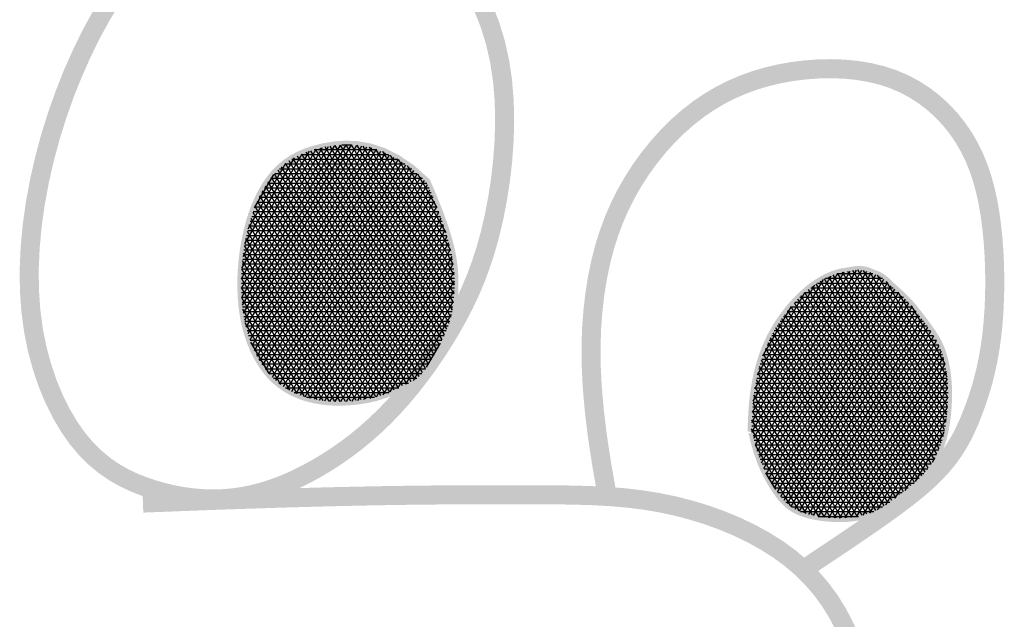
# Model space of a CAD drawing. Header units: feet. Extents: x 32.3 to 40.8, y 4.2 to 15.2.
# Tile 180 of 184: x 39.4446 to 39.5637, y 6.2348 to 6.3073. Entities that reach past the tile are written whole.
import ezdxf

# ---------------------------------------------------------------- set-up
doc = ezdxf.new("R2010")
doc.units = ezdxf.units.FT
doc.header["$MEASUREMENT"] = 0
doc.layers.add('FACE', color=7, linetype='Continuous')

msp = doc.modelspace()

# ---------------------------------------------------------------- hatches: boundary and pattern name
at = {"layer": 'FACE', "linetype": 'Continuous'}
h = msp.add_hatch(dxfattribs=at)
h.set_pattern_fill('NET3', scale=0.004605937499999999, angle=-1.272221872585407e-14, style=0)
h.set_pattern_definition([(360, (37.49866120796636, 3.510729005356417), (1.41016165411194e-19, 0.0005757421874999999), []), (59.99999999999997, (37.49866120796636, 3.510729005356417), (-0.0004986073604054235, 0.0002878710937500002), []), (120, (37.49866120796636, 3.510729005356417), (-0.0004986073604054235, -0.0002878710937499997), [])])
h.paths.add_polyline_path([(39.49385128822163, 6.287674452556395), (39.49425840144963, 6.286733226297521), (39.49466629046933, 6.285760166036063), (39.49506700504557, 6.28476721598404), (39.49545259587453, 6.283766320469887), (39.49581511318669, 6.282769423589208), (39.49614660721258, 6.281788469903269), (39.49643912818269, 6.280835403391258), (39.49668472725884, 6.279922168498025), (39.49687779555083, 6.27905840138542), (39.49702208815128, 6.278244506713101), (39.49712370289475, 6.277478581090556), (39.49718873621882, 6.276758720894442), (39.49722328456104, 6.276083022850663), (39.49723344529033, 6.275449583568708), (39.49722531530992, 6.274856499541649), (39.49720499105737, 6.274301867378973), (39.49717717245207, 6.273783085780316), (39.49714097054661, 6.273294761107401), (39.49709409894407, 6.272830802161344), (39.49703427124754, 6.272385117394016), (39.49695920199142, 6.271951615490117), (39.49686660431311, 6.271524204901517), (39.49675419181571, 6.271096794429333), (39.49661967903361, 6.270663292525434), (39.4964616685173, 6.270219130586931), (39.49628231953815, 6.269765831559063), (39.49608468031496, 6.269306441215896), (39.49587179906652, 6.268844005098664), (39.49564672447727, 6.268381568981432), (39.49541250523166, 6.26792217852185), (39.49517218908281, 6.267468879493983), (39.49492882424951, 6.267024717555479), (39.49468506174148, 6.266592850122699), (39.49444195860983, 6.266176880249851), (39.4942001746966, 6.265780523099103), (39.49396036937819, 6.265407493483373), (39.49372320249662, 6.265061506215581), (39.49348933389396, 6.264746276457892), (39.49325942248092, 6.264465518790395), (39.4930341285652, 6.264222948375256), (39.49281341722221, 6.264020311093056), (39.49259448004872, 6.263851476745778), (39.49237381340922, 6.263708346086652), (39.49214791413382, 6.263582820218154), (39.491913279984, 6.26346680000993), (39.49166640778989, 6.263352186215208), (39.49140379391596, 6.263230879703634), (39.49112193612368, 6.26309478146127), (39.49081697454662, 6.262937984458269), (39.49048362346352, 6.262763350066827), (39.49011624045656, 6.262575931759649), (39.48970918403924, 6.262380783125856), (39.48925681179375, 6.262182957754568), (39.48875348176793, 6.261987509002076), (39.4881935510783, 6.261799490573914), (39.48757137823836, 6.261623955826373), (39.48688401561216, 6.261465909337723), (39.4861392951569, 6.261330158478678), (39.48534774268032, 6.261221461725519), (39.48451988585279, 6.26114457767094), (39.4836662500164, 6.261104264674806), (39.48279736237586, 6.261105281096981), (39.48192374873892, 6.26115238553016), (39.4810559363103, 6.261250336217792), (39.48020332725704, 6.261403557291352), (39.47937083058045, 6.261615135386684), (39.47856222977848, 6.26188782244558), (39.47778130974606, 6.262224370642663), (39.4770318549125, 6.262627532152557), (39.47631764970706, 6.263100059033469), (39.47564247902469, 6.263644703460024), (39.47501012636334, 6.264264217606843), (39.47442401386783, 6.264959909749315), (39.47388610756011, 6.265727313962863), (39.47339801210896, 6.266560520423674), (39.47296133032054, 6.267453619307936), (39.472577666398, 6.268400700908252), (39.47224862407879, 6.269395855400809), (39.47197580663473, 6.270433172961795), (39.47176081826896, 6.271506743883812), (39.47160456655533, 6.272610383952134), (39.47150517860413, 6.273736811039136), (39.47146008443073, 6.274878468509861), (39.47146671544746, 6.276027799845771), (39.47152250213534, 6.27717724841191), (39.47162487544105, 6.278319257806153), (39.47177126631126, 6.279446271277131), (39.471959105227, 6.280550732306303), (39.47218638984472, 6.281625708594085), (39.47245338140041, 6.282666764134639), (39.4727609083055, 6.283670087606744), (39.47310979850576, 6.284631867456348), (39.47350087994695, 6.285548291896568), (39.47393498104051, 6.286415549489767), (39.47441292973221, 6.287229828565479), (39.47493555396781, 6.287987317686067), (39.47550496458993, 6.288684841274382), (39.47612840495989, 6.289321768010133), (39.47681439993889, 6.289898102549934), (39.47757147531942, 6.290413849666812), (39.47840815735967, 6.290869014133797), (39.47933297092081, 6.2912636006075), (39.48035444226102, 6.291597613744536), (39.48148109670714, 6.291871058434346), (39.48271862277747, 6.292075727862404), (39.48406135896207, 6.292170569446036), (39.4855008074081, 6.292106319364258), (39.48702846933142, 6.291833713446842), (39.48863584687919, 6.291303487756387), (39.49031444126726, 6.290466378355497), (39.49205575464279, 6.289273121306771)])
edge = h.paths.add_edge_path()
edge.add_line((39.53317099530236, 6.257447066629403), (39.53319948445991, 6.258293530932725))
edge.add_line((39.53319948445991, 6.258293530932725), (39.53323070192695, 6.259028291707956))
edge.add_line((39.53323070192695, 6.259028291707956), (39.53326430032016, 6.259664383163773))
edge.add_line((39.53326430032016, 6.259664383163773), (39.53329993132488, 6.260214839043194))
edge.add_line((39.53329993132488, 6.260214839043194), (39.53333724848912, 6.260692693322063))
edge.add_line((39.53333724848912, 6.260692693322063), (39.5333759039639, 6.261110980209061))
edge.add_line((39.5333759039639, 6.261110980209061), (39.5334155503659, 6.261482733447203))
edge.add_line((39.5334155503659, 6.261482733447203), (39.5334558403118, 6.26182098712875))
edge.add_line((39.5334558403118, 6.26182098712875), (39.5334965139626, 6.262136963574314))
edge.add_line((39.5334965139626, 6.262136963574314), (39.53353766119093, 6.262434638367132))
edge.add_line((39.53353766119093, 6.262434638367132), (39.53357946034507, 6.262716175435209))
edge.add_line((39.53357946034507, 6.262716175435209), (39.53362208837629, 6.262983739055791))
edge.add_line((39.53362208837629, 6.262983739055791), (39.53366572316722, 6.26323949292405))
edge.add_line((39.53366572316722, 6.26323949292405), (39.53371054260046, 6.263485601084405))
edge.add_line((39.53371054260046, 6.263485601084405), (39.53375672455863, 6.263724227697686))
edge.add_line((39.53375672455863, 6.263724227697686), (39.53380444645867, 6.263957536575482))
edge.add_line((39.53380444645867, 6.263957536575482), (39.53385385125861, 6.264187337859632))
edge.add_line((39.53385385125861, 6.264187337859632), (39.53390494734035, 6.264414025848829))
edge.add_line((39.53390494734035, 6.264414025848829), (39.53395770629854, 6.264637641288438))
edge.add_line((39.53395770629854, 6.264637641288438), (39.53401210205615, 6.264858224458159))
edge.add_line((39.53401210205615, 6.264858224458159), (39.53406810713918, 6.26507581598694))
edge.add_line((39.53406810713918, 6.26507581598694), (39.53412569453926, 6.265290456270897))
edge.add_line((39.53412569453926, 6.265290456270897), (39.53418483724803, 6.265502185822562))
edge.add_line((39.53418483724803, 6.265502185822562), (39.53424550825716, 6.265711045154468))
edge.add_line((39.53424550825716, 6.265711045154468), (39.53430768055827, 6.265917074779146))
edge.add_line((39.53430768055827, 6.265917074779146), (39.53437132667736, 6.266120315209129))
edge.add_line((39.53437132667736, 6.266120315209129), (39.53443641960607, 6.266320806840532))
edge.add_line((39.53443641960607, 6.266320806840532), (39.5345029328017, 6.266518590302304))
edge.add_line((39.5345029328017, 6.266518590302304), (39.53457083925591, 6.266713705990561))
edge.add_line((39.53457083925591, 6.266713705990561), (39.53464011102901, 6.266906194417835))
edge.add_line((39.53464011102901, 6.266906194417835), (39.53471072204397, 6.267096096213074))
edge.add_line((39.53471072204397, 6.267096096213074), (39.53478264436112, 6.267283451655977))
edge.add_line((39.53478264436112, 6.267283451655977), (39.53485585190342, 6.267468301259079))
edge.add_line((39.53485585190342, 6.267468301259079), (39.53493031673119, 6.267650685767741))
edge.add_line((39.53493031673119, 6.267650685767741), (39.53500601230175, 6.267830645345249))
edge.add_line((39.53500601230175, 6.267830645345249), (39.53508291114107, 6.268008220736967))
edge.add_line((39.53508291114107, 6.268008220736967), (39.53516098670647, 6.268183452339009))
edge.add_line((39.53516098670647, 6.268183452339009), (39.53524021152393, 6.268356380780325))
edge.add_line((39.53524021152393, 6.268356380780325), (39.53532055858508, 6.2685270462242))
edge.add_line((39.53532055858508, 6.2685270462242), (39.53540200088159, 6.268695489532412))
edge.add_line((39.53540200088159, 6.268695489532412), (39.53548451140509, 6.268861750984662))
edge.add_line((39.53548451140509, 6.268861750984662), (39.53556806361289, 6.269025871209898))
edge.add_line((39.53556806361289, 6.269025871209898), (39.53565262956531, 6.269187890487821))
edge.add_line((39.53565262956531, 6.269187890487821), (39.53573818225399, 6.269347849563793))
edge.add_line((39.53573818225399, 6.269347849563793), (39.53582469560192, 6.269505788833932))
edge.add_line((39.53582469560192, 6.269505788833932), (39.53591214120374, 6.269661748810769))
edge.add_line((39.53591214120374, 6.269661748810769), (39.53600049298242, 6.269815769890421))
edge.add_line((39.53600049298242, 6.269815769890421), (39.53608972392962, 6.269967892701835))
edge.add_line((39.53608972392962, 6.269967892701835), (39.53617980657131, 6.27011815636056))
edge.add_line((39.53617980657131, 6.27011815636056), (39.53627071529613, 6.270266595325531))
edge.add_line((39.53627071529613, 6.270266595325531), (39.53636242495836, 6.270413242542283))
edge.add_line((39.53636242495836, 6.270413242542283), (39.53645490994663, 6.270558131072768))
edge.add_line((39.53645490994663, 6.270558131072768), (39.53654814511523, 6.270701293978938))
edge.add_line((39.53654814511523, 6.270701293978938), (39.53664210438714, 6.270842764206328))
edge.add_line((39.53664210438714, 6.270842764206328), (39.53673676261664, 6.270982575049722))
edge.add_line((39.53673676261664, 6.270982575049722), (39.53683209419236, 6.271120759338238))
edge.add_line((39.53683209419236, 6.271120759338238), (39.53692807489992, 6.271257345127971))
edge.add_line((39.53692807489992, 6.271257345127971), (39.53702468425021, 6.271392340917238))
edge.add_line((39.53702468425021, 6.271392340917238), (39.53712190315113, 6.271525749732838))
edge.add_line((39.53712190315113, 6.271525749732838), (39.53721971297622, 6.2716575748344))
edge.add_line((39.53721971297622, 6.2716575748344), (39.53731809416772, 6.271787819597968))
edge.add_line((39.53731809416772, 6.271787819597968), (39.53741702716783, 6.271916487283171))
edge.add_line((39.53741702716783, 6.271916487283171), (39.53751649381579, 6.272043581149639))
edge.add_line((39.53751649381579, 6.272043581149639), (39.53761647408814, 6.272169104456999))
edge.add_line((39.53761647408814, 6.272169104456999), (39.53771694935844, 6.272293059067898))
edge.add_line((39.53771694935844, 6.272293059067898), (39.53781790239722, 6.272415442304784))
edge.add_line((39.53781790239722, 6.272415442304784), (39.53791931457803, 6.272536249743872))
edge.add_line((39.53791931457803, 6.272536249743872), (39.53802116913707, 6.272655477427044))
edge.add_line((39.53802116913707, 6.272655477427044), (39.5381234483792, 6.272773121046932))
edge.add_line((39.5381234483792, 6.272773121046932), (39.53822613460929, 6.272889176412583))
edge.add_line((39.53822613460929, 6.272889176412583), (39.53832921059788, 6.273003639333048))
edge.add_line((39.53832921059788, 6.273003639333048), (39.53843265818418, 6.273116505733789))
edge.add_line((39.53843265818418, 6.273116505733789), (39.53853646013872, 6.27322777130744))
edge.add_line((39.53853646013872, 6.27322777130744), (39.53864059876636, 6.273337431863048))
edge.add_line((39.53864059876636, 6.273337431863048), (39.53874505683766, 6.273445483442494))
edge.add_line((39.53874505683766, 6.273445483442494), (39.53884981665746, 6.273551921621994))
edge.add_line((39.53884981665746, 6.273551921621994), (39.53895486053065, 6.273656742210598))
edge.add_line((39.53895486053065, 6.273656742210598), (39.5390601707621, 6.273759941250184))
edge.add_line((39.5390601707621, 6.273759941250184), (39.53916573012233, 6.273861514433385))
edge.add_line((39.53916573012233, 6.273861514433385), (39.53927152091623, 6.273961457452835))
edge.add_line((39.53927152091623, 6.273961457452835), (39.53937752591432, 6.274059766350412))
edge.add_line((39.53937752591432, 6.274059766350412), (39.53948372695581, 6.27415643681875))
edge.add_line((39.53948372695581, 6.27415643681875), (39.53959010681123, 6.274251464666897))
edge.add_line((39.53959010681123, 6.274251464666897), (39.53969664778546, 6.274344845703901))
edge.add_line((39.53969664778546, 6.274344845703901), (39.53980333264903, 6.274436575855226))
edge.add_line((39.53980333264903, 6.274436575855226), (39.53991014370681, 6.274526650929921))
edge.add_line((39.53991014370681, 6.274526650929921), (39.54001706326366, 6.274615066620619))
edge.add_line((39.54001706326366, 6.274615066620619), (39.54012407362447, 6.274701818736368))
edge.add_line((39.54012407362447, 6.274701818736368), (39.5402311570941, 6.274786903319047))
edge.add_line((39.5402311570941, 6.274786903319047), (39.54033829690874, 6.274870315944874))
edge.add_line((39.54033829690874, 6.274870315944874), (39.54044547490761, 6.274952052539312))
edge.add_line((39.54044547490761, 6.274952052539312), (39.54055267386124, 6.275032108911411))
edge.add_line((39.54055267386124, 6.275032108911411), (39.54065987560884, 6.275110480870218))
edge.add_line((39.54065987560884, 6.275110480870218), (39.5407670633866, 6.275187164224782))
edge.add_line((39.5407670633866, 6.275187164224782), (39.54087421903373, 6.275262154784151))
edge.add_line((39.54087421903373, 6.275262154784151), (39.54098132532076, 6.27533544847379))
edge.add_line((39.54098132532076, 6.27533544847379), (39.54108836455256, 6.27540704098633))
edge.add_line((39.54108836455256, 6.27540704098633), (39.54119531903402, 6.275476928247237))
edge.add_line((39.54119531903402, 6.275476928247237), (39.54130217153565, 6.275545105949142))
edge.add_line((39.54130217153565, 6.275545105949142), (39.54140890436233, 6.275611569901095))
edge.add_line((39.54140890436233, 6.275611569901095), (39.54151549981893, 6.275676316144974))
edge.add_line((39.54151549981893, 6.275676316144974), (39.54162194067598, 6.275739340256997))
edge.add_line((39.54162194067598, 6.275739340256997), (39.5417282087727, 6.275800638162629))
edge.add_line((39.5417282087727, 6.275800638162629), (39.54183428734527, 6.275860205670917))
edge.add_line((39.54183428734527, 6.275860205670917), (39.5419401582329, 6.275918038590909))
edge.add_line((39.5419401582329, 6.275918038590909), (39.54204580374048, 6.275974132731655))
edge.add_line((39.54204580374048, 6.275974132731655), (39.54215120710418, 6.276028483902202))
edge.add_line((39.54215120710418, 6.276028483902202), (39.54225635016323, 6.276081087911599))
edge.add_line((39.54225635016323, 6.276081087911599), (39.54236121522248, 6.27613194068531))
edge.add_line((39.54236121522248, 6.27613194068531), (39.54246578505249, 6.276181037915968))
edge.add_line((39.54246578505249, 6.276181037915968), (39.54257004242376, 6.276228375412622))
edge.add_line((39.54257004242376, 6.276228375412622), (39.54267396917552, 6.276273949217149))
edge.add_line((39.54267396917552, 6.276273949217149), (39.54277754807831, 6.276317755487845))
edge.add_line((39.54277754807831, 6.276317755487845), (39.54288076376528, 6.276359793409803))
edge.add_line((39.54288076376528, 6.276359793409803), (39.54298359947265, 6.276400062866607))
edge.add_line((39.54298359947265, 6.276400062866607), (39.5430860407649, 6.27643856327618))
edge.add_line((39.5430860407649, 6.27643856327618), (39.54318807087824, 6.276475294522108))
edge.add_line((39.54318807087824, 6.276475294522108), (39.54328967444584, 6.276510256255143))
edge.add_line((39.54328967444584, 6.276510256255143), (39.54339083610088, 6.276543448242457))
edge.add_line((39.54339083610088, 6.276543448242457), (39.54349154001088, 6.276574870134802))
edge.add_line((39.54349154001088, 6.276574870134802), (39.54359177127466, 6.276604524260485))
edge.add_line((39.54359177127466, 6.276604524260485), (39.54369152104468, 6.276632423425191))
edge.add_line((39.54369152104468, 6.276632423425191), (39.54379078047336, 6.276658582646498))
edge.add_line((39.54379078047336, 6.276658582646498), (39.5438895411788, 6.276683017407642))
edge.add_line((39.5438895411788, 6.276683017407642), (39.54398779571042, 6.276705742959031))
edge.add_line((39.54398779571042, 6.276705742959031), (39.54408553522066, 6.276726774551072))
edge.add_line((39.54408553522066, 6.276726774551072), (39.54418275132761, 6.276746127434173))
edge.add_line((39.54418275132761, 6.276746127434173), (39.54427943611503, 6.27676381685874))
edge.add_line((39.54427943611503, 6.27676381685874), (39.54437556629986, 6.276779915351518))
edge.add_line((39.54437556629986, 6.276779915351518), (39.54447105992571, 6.276794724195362))
edge.add_line((39.54447105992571, 6.276794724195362), (39.54456581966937, 6.2768086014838))
edge.add_line((39.54456581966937, 6.2768086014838), (39.54465974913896, 6.27682190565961))
edge.add_line((39.54465974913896, 6.27682190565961), (39.5447527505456, 6.276834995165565))
edge.add_line((39.5447527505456, 6.276834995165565), (39.54484472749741, 6.276848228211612))
edge.add_line((39.54484472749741, 6.276848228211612), (39.54493558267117, 6.276861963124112))
edge.add_line((39.54493558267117, 6.276861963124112), (39.54502521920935, 6.276876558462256))
edge.add_line((39.54502521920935, 6.276876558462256), (39.54511359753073, 6.276892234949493))
edge.add_line((39.54511359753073, 6.276892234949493), (39.54520090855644, 6.276908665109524))
edge.add_line((39.54520090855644, 6.276908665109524), (39.5452873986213, 6.276925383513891))
edge.add_line((39.5452873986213, 6.276925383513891), (39.54537331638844, 6.2769419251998))
edge.add_line((39.54537331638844, 6.2769419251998), (39.54545890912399, 6.276957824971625))
edge.add_line((39.54545890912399, 6.276957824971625), (39.54554442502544, 6.276972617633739))
edge.add_line((39.54554442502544, 6.276972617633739), (39.54563011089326, 6.276985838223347))
edge.add_line((39.54563011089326, 6.276985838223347), (39.54571621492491, 6.276997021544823))
edge.add_line((39.54571621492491, 6.276997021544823), (39.54580294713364, 6.277005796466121))
edge.add_line((39.54580294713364, 6.277005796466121), (39.54589036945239, 6.277012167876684))
edge.add_line((39.54589036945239, 6.277012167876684), (39.54597850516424, 6.277016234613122))
edge.add_line((39.54597850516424, 6.277016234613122), (39.54606737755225, 6.277018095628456))
edge.add_line((39.54606737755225, 6.277018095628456), (39.54615701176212, 6.277017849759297))
edge.add_line((39.54615701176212, 6.277017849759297), (39.54624743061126, 6.277015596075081))
edge.add_line((39.54624743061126, 6.277015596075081), (39.54633865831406, 6.277011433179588))
edge.add_line((39.54633865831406, 6.277011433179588), (39.54643071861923, 6.277005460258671))
edge.add_line((39.54643071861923, 6.277005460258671), (39.54652352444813, 6.276997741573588))
edge.add_line((39.54652352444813, 6.276997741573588), (39.54661654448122, 6.276988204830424))
edge.add_line((39.54661654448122, 6.276988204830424), (39.54670913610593, 6.276976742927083))
edge.add_line((39.54670913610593, 6.276976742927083), (39.54680065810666, 6.276963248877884))
edge.add_line((39.54680065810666, 6.276963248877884), (39.54689046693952, 6.276947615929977))
edge.add_line((39.54689046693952, 6.276947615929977), (39.54697792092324, 6.276929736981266))
edge.add_line((39.54697792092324, 6.276929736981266), (39.54706237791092, 6.276909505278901))
edge.add_line((39.54706237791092, 6.276909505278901), (39.54714319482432, 6.276886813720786))
edge.add_line((39.54714319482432, 6.276886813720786), (39.54721994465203, 6.276861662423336))
edge.add_line((39.54721994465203, 6.276861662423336), (39.54729305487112, 6.276834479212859))
edge.add_line((39.54729305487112, 6.276834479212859), (39.5473631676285, 6.276805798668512))
edge.add_line((39.5473631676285, 6.276805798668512), (39.54743092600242, 6.276776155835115))
edge.add_line((39.54743092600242, 6.276776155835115), (39.54749697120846, 6.276746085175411))
edge.add_line((39.54749697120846, 6.276746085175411), (39.54756194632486, 6.276716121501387))
edge.add_line((39.54756194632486, 6.276716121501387), (39.54762649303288, 6.276686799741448))
edge.add_line((39.54762649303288, 6.276686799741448), (39.54769125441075, 6.276658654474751))
edge.add_line((39.54769125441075, 6.276658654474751), (39.54775678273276, 6.276632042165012))
edge.add_line((39.54775678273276, 6.276632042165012), (39.54782327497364, 6.276606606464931))
edge.add_line((39.54782327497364, 6.276606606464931), (39.54789083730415, 6.276581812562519))
edge.add_line((39.54789083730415, 6.276581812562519), (39.54795957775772, 6.276557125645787))
edge.add_line((39.54795957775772, 6.276557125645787), (39.54802960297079, 6.276532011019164))
edge.add_line((39.54802960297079, 6.276532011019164), (39.54810101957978, 6.276505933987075))
edge.add_line((39.54810101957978, 6.276505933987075), (39.54817393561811, 6.276478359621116))
edge.add_line((39.54817393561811, 6.276478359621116), (39.54824845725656, 6.276448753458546))
edge.add_line((39.54824845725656, 6.276448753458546), (39.54832462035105, 6.276416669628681))
edge.add_line((39.54832462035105, 6.276416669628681), (39.54840217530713, 6.276382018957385))
edge.add_line((39.54840217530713, 6.276382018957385), (39.54848080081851, 6.276344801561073))
edge.add_line((39.54848080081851, 6.276344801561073), (39.54856017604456, 6.276305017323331))
edge.add_line((39.54856017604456, 6.276305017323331), (39.548639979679, 6.276262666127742))
edge.add_line((39.548639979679, 6.276262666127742), (39.54871988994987, 6.276217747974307))
edge.add_line((39.54871988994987, 6.276217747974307), (39.54879958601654, 6.276170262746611))
edge.add_line((39.54879958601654, 6.276170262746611), (39.5488787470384, 6.276120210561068))
edge.add_line((39.5488787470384, 6.276120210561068), (39.54895708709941, 6.276067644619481))
edge.add_line((39.54895708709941, 6.276067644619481), (39.54903446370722, 6.276012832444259))
edge.add_line((39.54903446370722, 6.276012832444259), (39.54911076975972, 6.27595609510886))
edge.add_line((39.54911076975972, 6.27595609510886), (39.54918589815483, 6.275897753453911))
edge.add_line((39.54918589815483, 6.275897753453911), (39.54925974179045, 6.27583812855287))
edge.add_line((39.54925974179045, 6.27583812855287), (39.54933219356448, 6.275777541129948))
edge.add_line((39.54933219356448, 6.275777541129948), (39.54940314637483, 6.275716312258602))
edge.add_line((39.54940314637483, 6.275716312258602), (39.54947249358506, 6.275654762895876))
edge.add_line((39.54947249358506, 6.275654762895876), (39.54954023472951, 6.275593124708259))
edge.add_line((39.54954023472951, 6.275593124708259), (39.5496067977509, 6.275531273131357))
edge.add_line((39.5496067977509, 6.275531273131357), (39.54967271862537, 6.275468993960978))
edge.add_line((39.54967271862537, 6.275468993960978), (39.54973853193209, 6.275406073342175))
edge.add_line((39.54973853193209, 6.275406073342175), (39.54980477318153, 6.275342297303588))
edge.add_line((39.54980477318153, 6.275342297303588), (39.54987197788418, 6.27527745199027))
edge.add_line((39.54987197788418, 6.27527745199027), (39.54994068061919, 6.275211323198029))
edge.add_line((39.54994068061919, 6.275211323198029), (39.55001141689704, 6.275143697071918))
edge.add_line((39.55001141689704, 6.275143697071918), (39.5500848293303, 6.275074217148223))
edge.add_line((39.5500848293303, 6.275074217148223), (39.55016198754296, 6.275001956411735))
edge.add_line((39.55016198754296, 6.275001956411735), (39.55024407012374, 6.274925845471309))
edge.add_line((39.55024407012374, 6.274925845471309), (39.55033225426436, 6.274844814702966))
edge.add_line((39.55033225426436, 6.274844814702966), (39.55042771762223, 6.274757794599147))
edge.add_line((39.55042771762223, 6.274757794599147), (39.55053163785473, 6.274663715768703))
edge.add_line((39.55053163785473, 6.274663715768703), (39.55064519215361, 6.274561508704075))
edge.add_line((39.55064519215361, 6.274561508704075), (39.55076955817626, 6.274450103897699))
edge.add_line((39.55076955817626, 6.274450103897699), (39.55090549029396, 6.274328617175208))
edge.add_line((39.55090549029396, 6.274328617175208), (39.55105204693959, 6.274196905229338))
edge.add_line((39.55105204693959, 6.274196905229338), (39.55120786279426, 6.274055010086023))
edge.add_line((39.55120786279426, 6.274055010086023), (39.55137157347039, 6.273902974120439))
edge.add_line((39.55137157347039, 6.273902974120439), (39.55154181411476, 6.273740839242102))
edge.add_line((39.55154181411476, 6.273740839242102), (39.5517172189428, 6.273568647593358))
edge.add_line((39.5517172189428, 6.273568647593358), (39.55189642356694, 6.273386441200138))
edge.add_line((39.55189642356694, 6.273386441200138), (39.55207806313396, 6.273194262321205))
edge.add_line((39.55207806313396, 6.273194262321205), (39.55226125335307, 6.27299195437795))
edge.add_line((39.55226125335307, 6.27299195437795), (39.5524470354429, 6.272778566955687))
edge.add_line((39.5524470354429, 6.272778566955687), (39.55263693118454, 6.272552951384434))
edge.add_line((39.55263693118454, 6.272552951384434), (39.55283246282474, 6.272313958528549))
edge.add_line((39.55283246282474, 6.272313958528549), (39.55303515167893, 6.272060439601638))
edge.add_line((39.55303515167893, 6.272060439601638), (39.55324652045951, 6.271791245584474))
edge.add_line((39.55324652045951, 6.271791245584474), (39.55346809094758, 6.27150522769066))
edge.add_line((39.55346809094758, 6.27150522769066), (39.55370138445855, 6.271201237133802))
edge.add_line((39.55370138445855, 6.271201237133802), (39.55394688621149, 6.270878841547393))
edge.add_line((39.55394688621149, 6.270878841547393), (39.55420092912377, 6.27054047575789))
edge.add_line((39.55420092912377, 6.27054047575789), (39.55445881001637, 6.270189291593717))
edge.add_line((39.55445881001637, 6.270189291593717), (39.55471582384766, 6.269828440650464))
edge.add_line((39.55471582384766, 6.269828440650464), (39.55496726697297, 6.269461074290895))
edge.add_line((39.55496726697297, 6.269461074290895), (39.55520843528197, 6.269090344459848))
edge.add_line((39.55520843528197, 6.269090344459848), (39.55543462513, 6.268719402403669))
edge.add_line((39.55543462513, 6.268719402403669), (39.55564113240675, 6.268351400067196))
edge.add_line((39.55564113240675, 6.268351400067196), (39.55582441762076, 6.267988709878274))
edge.add_line((39.55582441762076, 6.267988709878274), (39.55598560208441, 6.267630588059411))
edge.add_line((39.55598560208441, 6.267630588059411), (39.55612697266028, 6.267275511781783))
edge.add_line((39.55612697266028, 6.267275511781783), (39.55625081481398, 6.266921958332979))
edge.add_line((39.55625081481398, 6.266921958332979), (39.55635941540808, 6.266568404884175))
edge.add_line((39.55635941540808, 6.266568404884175), (39.55645506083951, 6.266213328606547))
edge.add_line((39.55645506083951, 6.266213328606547), (39.55654003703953, 6.265855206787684))
edge.add_line((39.55654003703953, 6.265855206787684), (39.55661663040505, 6.265492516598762))
edge.add_line((39.55661663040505, 6.265492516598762), (39.55668661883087, 6.265123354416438))
edge.add_line((39.55668661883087, 6.265123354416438), (39.55674974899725, 6.264744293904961))
edge.add_line((39.55674974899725, 6.264744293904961), (39.55680525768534, 6.264351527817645))
edge.add_line((39.55680525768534, 6.264351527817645), (39.55685238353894, 6.263941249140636))
edge.add_line((39.55685238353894, 6.263941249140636), (39.55689036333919, 6.263509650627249))
edge.add_line((39.55689036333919, 6.263509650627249), (39.5569184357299, 6.263052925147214))
edge.add_line((39.5569184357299, 6.263052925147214), (39.55693583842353, 6.262567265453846))
edge.add_line((39.55693583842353, 6.262567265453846), (39.55694180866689, 6.262048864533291))
edge.add_line((39.55694180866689, 6.262048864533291), (39.55693545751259, 6.26149569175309))
edge.add_line((39.55693545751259, 6.26149569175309), (39.55691538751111, 6.260912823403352))
edge.add_line((39.55691538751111, 6.260912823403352), (39.55688007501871, 6.260307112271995))
edge.add_line((39.55688007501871, 6.260307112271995), (39.55682799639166, 6.25968541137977))
edge.add_line((39.55682799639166, 6.25968541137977), (39.55675762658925, 6.259054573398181))
edge.add_line((39.55675762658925, 6.259054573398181), (39.55666744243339, 6.258421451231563))
edge.add_line((39.55666744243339, 6.258421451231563), (39.55655591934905, 6.257792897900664))
edge.add_line((39.55655591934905, 6.257792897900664), (39.55642153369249, 6.25717576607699))
edge.add_line((39.55642153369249, 6.25717576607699), (39.55626301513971, 6.256575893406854))
edge.add_line((39.55626301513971, 6.256575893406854), (39.55608010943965, 6.255995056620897))
edge.add_line((39.55608010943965, 6.255995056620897), (39.55587281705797, 6.255434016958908))
edge.add_line((39.55587281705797, 6.255434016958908), (39.55564113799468, 6.254893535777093))
edge.add_line((39.55564113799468, 6.254893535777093), (39.55538507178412, 6.25437437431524))
edge.add_line((39.55538507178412, 6.25437437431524), (39.55510461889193, 6.253877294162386))
edge.add_line((39.55510461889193, 6.253877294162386), (39.55479977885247, 6.253403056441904))
edge.add_line((39.55479977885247, 6.253403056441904), (39.55447055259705, 6.252952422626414))
edge.add_line((39.55447055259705, 6.252952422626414), (39.55411744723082, 6.252525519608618))
edge.add_line((39.55411744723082, 6.252525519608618), (39.5537430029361, 6.252119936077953))
edge.add_line((39.5537430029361, 6.252119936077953), (39.553350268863, 6.251732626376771))
edge.add_line((39.553350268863, 6.251732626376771), (39.55294229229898, 6.251360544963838))
edge.add_line((39.55294229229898, 6.251360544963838), (39.55252212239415, 6.251000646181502))
edge.add_line((39.55252212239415, 6.251000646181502), (39.55209280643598, 6.250649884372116))
edge.add_line((39.55209280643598, 6.250649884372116), (39.55165739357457, 6.250305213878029))
edge.add_line((39.55165739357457, 6.250305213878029), (39.55121893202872, 6.249963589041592))
edge.add_line((39.55121893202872, 6.249963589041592), (39.55077958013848, 6.249623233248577))
edge.add_line((39.55077958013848, 6.249623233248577), (39.55033794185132, 6.249287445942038))
edge.add_line((39.55033794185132, 6.249287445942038), (39.54989173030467, 6.248960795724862))
edge.add_line((39.54989173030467, 6.248960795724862), (39.54943865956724, 6.248647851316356))
edge.add_line((39.54943865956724, 6.248647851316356), (39.54897644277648, 6.248353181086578))
edge.add_line((39.54897644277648, 6.248353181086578), (39.54850279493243, 6.248081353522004))
edge.add_line((39.54850279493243, 6.248081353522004), (39.54801542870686, 6.247836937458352))
edge.add_line((39.54801542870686, 6.247836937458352), (39.54751205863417, 6.247624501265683))
edge.add_line((39.54751205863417, 6.247624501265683), (39.54699128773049, 6.247447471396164))
edge.add_line((39.54699128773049, 6.247447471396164), (39.5464552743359, 6.247304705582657))
edge.add_line((39.5464552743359, 6.247304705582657), (39.5459070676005, 6.247193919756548))
edge.add_line((39.5459070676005, 6.247193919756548), (39.54534971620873, 6.24711282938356))
edge.add_line((39.54534971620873, 6.24711282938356), (39.54478626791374, 6.247059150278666))
edge.add_line((39.54478626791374, 6.247059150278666), (39.54421977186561, 6.247030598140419))
edge.add_line((39.54421977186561, 6.247030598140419), (39.54365327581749, 6.24702488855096))
edge.add_line((39.54365327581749, 6.24702488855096), (39.54308982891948, 6.24703973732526))
edge.add_line((39.54308982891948, 6.24703973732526), (39.5425324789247, 6.247073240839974))
edge.add_line((39.5425324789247, 6.247073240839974), (39.54198427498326, 6.247125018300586))
edge.add_line((39.54198427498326, 6.247125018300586), (39.54144826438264, 6.247195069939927))
edge.add_line((39.54144826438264, 6.247195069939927), (39.54092749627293, 6.247283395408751))
edge.add_line((39.54092749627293, 6.247283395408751), (39.54042501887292, 6.247389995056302))
edge.add_line((39.54042501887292, 6.247389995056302), (39.53994388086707, 6.247514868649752))
edge.add_line((39.53994388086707, 6.247514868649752), (39.53948712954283, 6.247658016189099))
edge.add_line((39.53948712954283, 6.247658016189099), (39.53905781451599, 6.24781943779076))
edge.add_line((39.53905781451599, 6.24781943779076), (39.53865745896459, 6.248000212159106))
edge.add_line((39.53865745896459, 6.248000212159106), (39.53828149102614, 6.248205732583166))
edge.add_line((39.53828149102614, 6.248205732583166), (39.53792381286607, 6.248442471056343))
edge.add_line((39.53792381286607, 6.248442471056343), (39.53757832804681, 6.248716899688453))
edge.add_line((39.53757832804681, 6.248716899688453), (39.53723893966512, 6.24903549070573))
edge.add_line((39.53723893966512, 6.24903549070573), (39.53689955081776, 6.249404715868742))
edge.add_line((39.53689955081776, 6.249404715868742), (39.53655406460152, 6.249831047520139))
edge.add_line((39.53655406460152, 6.249831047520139), (39.53619638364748, 6.250320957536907))
edge.add_line((39.53619638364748, 6.250320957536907), (39.53582257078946, 6.250881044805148))
edge.add_line((39.53582257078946, 6.250881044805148), (39.53543732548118, 6.251518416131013))
edge.add_line((39.53543732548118, 6.251518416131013), (39.53504750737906, 6.252240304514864))
edge.add_line((39.53504750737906, 6.252240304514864), (39.53465997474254, 6.253053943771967))
edge.add_line((39.53465997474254, 6.253053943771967), (39.53428158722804, 6.253966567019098))
edge.add_line((39.53428158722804, 6.253966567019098), (39.53391920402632, 6.25498540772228))
edge.add_line((39.53391920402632, 6.25498540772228), (39.53357968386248, 6.256117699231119))
edge.add_line((39.53357968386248, 6.256117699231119), (39.5332698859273, 6.257370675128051))

# ---------------------------------------------------------------- linework, layer by layer
at = {"layer": 'FACE', "color": 7}
for points, const_width in [([(39.50070349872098, 6.308770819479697), (39.50151717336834, 6.306706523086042), (39.50218802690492, 6.304534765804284), (39.50270320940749, 6.302265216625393), (39.50305444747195, 6.299910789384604), (39.50325178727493, 6.29749737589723), (39.50330985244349, 6.295054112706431), (39.50324326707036, 6.292610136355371), (39.50306665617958, 6.290194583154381), (39.50279464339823, 6.287836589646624), (39.50244185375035, 6.285565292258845), (39.50202291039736, 6.283409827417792), (39.50155006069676, 6.281391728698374), (39.50102603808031, 6.279502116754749), (39.50045119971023, 6.277724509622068), (39.49982590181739, 6.276042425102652), (39.49915050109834, 6.274439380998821), (39.49842535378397, 6.272898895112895), (39.49765081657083, 6.271404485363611), (39.49682724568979, 6.269939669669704), (39.49595551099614, 6.268491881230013), (39.49503853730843, 6.267064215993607), (39.49407976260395, 6.265663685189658), (39.4930826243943, 6.264297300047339), (39.49205056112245, 6.262972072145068), (39.49098701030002, 6.261695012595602), (39.48989540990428, 6.260473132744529), (39.48877919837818, 6.259313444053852), (39.48764193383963, 6.258221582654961), (39.48648765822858, 6.257197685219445), (39.4853205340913, 6.256240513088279), (39.48414472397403, 6.25534882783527), (39.48296439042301, 6.254521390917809), (39.48178369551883, 6.253756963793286), (39.48060680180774, 6.253054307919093), (39.47943787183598, 6.252412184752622), (39.47827993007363, 6.251829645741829), (39.4771314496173, 6.251306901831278), (39.47598976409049, 6.250844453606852), (39.47485220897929, 6.250442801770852), (39.4737161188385, 6.250102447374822), (39.47257882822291, 6.249823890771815), (39.47143767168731, 6.249607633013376), (39.47028998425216, 6.249454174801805), (39.46913367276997, 6.249363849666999), (39.46796893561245, 6.249336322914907), (39.46679654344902, 6.249371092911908), (39.46561726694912, 6.249467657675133), (39.46443187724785, 6.249625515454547), (39.46324114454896, 6.249844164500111), (39.46204583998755, 6.250123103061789), (39.46084673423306, 6.250461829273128), (39.45964547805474, 6.250862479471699), (39.45844724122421, 6.251337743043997), (39.45725807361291, 6.251902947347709), (39.45608402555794, 6.252573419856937), (39.45493114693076, 6.253364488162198), (39.45380548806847, 6.254291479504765), (39.45271309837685, 6.255369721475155), (39.45166002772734, 6.256614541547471), (39.45065352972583, 6.258036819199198), (39.44970566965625, 6.259629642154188), (39.44882971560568, 6.261381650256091), (39.44803893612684, 6.263281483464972), (39.44734659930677, 6.265317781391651), (39.44676597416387, 6.267479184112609), (39.44631032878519, 6.26975433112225), (39.44599293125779, 6.272131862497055), (39.44582379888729, 6.274599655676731), (39.44579994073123, 6.277142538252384), (39.44591511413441, 6.27974457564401), (39.44616307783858, 6.282389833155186), (39.4465375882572, 6.285062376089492), (39.44703240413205, 6.287746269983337), (39.44764128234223, 6.290425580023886), (39.44835798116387, 6.293084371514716), (39.44917600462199, 6.295706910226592), (39.45008784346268, 6.298278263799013), (39.45108573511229, 6.300783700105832), (39.45216191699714, 6.303208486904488), (39.45330862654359, 6.305537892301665), (39.45451810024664, 6.307757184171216), (39.45578257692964, 6.309851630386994)], 0.002302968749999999), ([(39.51573467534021, 6.249637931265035), (39.51504985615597, 6.253496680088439), (39.51452405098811, 6.256975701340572), (39.51414465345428, 6.260117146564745), (39.51389905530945, 6.262963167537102), (39.51377465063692, 6.265555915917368), (39.51375883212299, 6.267937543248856), (39.51383899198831, 6.270150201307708), (39.51400252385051, 6.272236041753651), (39.51423920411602, 6.274231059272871), (39.51454834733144, 6.276146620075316), (39.51493165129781, 6.277987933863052), (39.51539081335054, 6.27976020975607), (39.51592753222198, 6.281468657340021), (39.51654350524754, 6.283118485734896), (39.51724043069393, 6.284714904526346), (39.51802000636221, 6.286263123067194), (39.51888258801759, 6.287766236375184), (39.51982316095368, 6.28921888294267), (39.52083536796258, 6.290613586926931), (39.52191285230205, 6.291942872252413), (39.52304925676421, 6.293199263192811), (39.52423822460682, 6.294375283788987), (39.52547339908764, 6.295463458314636), (39.52674842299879, 6.296456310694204), (39.52805790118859, 6.297348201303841), (39.52940028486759, 6.298140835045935), (39.53077498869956, 6.298837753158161), (39.53218142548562, 6.299442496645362), (39.5336190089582, 6.299958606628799), (39.53508715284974, 6.30038962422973), (39.53658527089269, 6.300739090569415), (39.53811277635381, 6.301010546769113), (39.53966710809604, 6.301206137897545), (39.54123780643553, 6.301322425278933), (39.5428124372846, 6.301354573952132), (39.54437856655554, 6.301297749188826), (39.54592375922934, 6.301147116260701), (39.54743558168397, 6.300897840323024), (39.54890159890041, 6.300545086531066), (39.55030937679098, 6.300084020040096), (39.55164813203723, 6.299512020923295), (39.55291368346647, 6.298835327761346), (39.55410350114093, 6.298062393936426), (39.55521505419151, 6.297201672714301), (39.55624581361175, 6.29626161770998), (39.55719324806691, 6.295250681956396), (39.55805482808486, 6.294177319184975), (39.55882802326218, 6.293049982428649), (39.55951167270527, 6.291875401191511), (39.56011009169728, 6.290653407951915), (39.56062896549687, 6.289382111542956), (39.56107397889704, 6.288059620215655), (39.56145081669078, 6.286684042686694), (39.56176516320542, 6.285253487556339), (39.56202270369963, 6.283766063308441), (39.56222912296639, 6.282219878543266), (39.56238915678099, 6.280616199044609), (39.56250374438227, 6.278968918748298), (39.56257287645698, 6.277295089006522), (39.56259654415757, 6.275611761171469), (39.56257473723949, 6.273935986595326), (39.56250744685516, 6.272284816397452), (39.56239466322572, 6.270675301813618), (39.56223637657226, 6.269124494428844), (39.56203321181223, 6.26764597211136), (39.56178832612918, 6.266239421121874), (39.56150551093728, 6.264901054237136), (39.56118855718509, 6.263627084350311), (39.56084125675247, 6.262413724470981), (39.56046740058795, 6.261257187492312), (39.56007078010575, 6.260153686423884), (39.55965518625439, 6.259099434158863), (39.55922109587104, 6.25808969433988), (39.55875572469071, 6.257115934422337), (39.55824297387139, 6.256168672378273), (39.55766674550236, 6.255238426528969), (39.55701093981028, 6.254315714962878), (39.55625945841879, 6.253391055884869), (39.55539620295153, 6.252454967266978), (39.55440507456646, 6.251497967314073), (39.55326897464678, 6.250508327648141), (39.55196680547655, 6.249465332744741), (39.55047647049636, 6.248346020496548), (39.54877587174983, 6.247127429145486), (39.54684291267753, 6.245786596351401), (39.54465549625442, 6.2443005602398), (39.5421915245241, 6.242646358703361), (39.53942890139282, 6.24080102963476)], 0.002302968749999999), ([(39.49385128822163, 6.287674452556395), (39.49425840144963, 6.286733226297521), (39.49466629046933, 6.285760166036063), (39.49506700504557, 6.28476721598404), (39.49545259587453, 6.283766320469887), (39.49581511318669, 6.282769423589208), (39.49614660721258, 6.281788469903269), (39.49643912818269, 6.280835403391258), (39.49668472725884, 6.279922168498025), (39.49687779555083, 6.27905840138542), (39.49702208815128, 6.278244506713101), (39.49712370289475, 6.277478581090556), (39.49718873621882, 6.276758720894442), (39.49722328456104, 6.276083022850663), (39.49723344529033, 6.275449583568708), (39.49722531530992, 6.274856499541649), (39.49720499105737, 6.274301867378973), (39.49717717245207, 6.273783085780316), (39.49714097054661, 6.273294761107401), (39.49709409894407, 6.272830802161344), (39.49703427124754, 6.272385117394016), (39.49695920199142, 6.271951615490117), (39.49686660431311, 6.271524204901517), (39.49675419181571, 6.271096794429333), (39.49661967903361, 6.270663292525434), (39.4964616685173, 6.270219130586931), (39.49628231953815, 6.269765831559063), (39.49608468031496, 6.269306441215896), (39.49587179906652, 6.268844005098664), (39.49564672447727, 6.268381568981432), (39.49541250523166, 6.26792217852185), (39.49517218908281, 6.267468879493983), (39.49492882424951, 6.267024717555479), (39.49468506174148, 6.266592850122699), (39.49444195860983, 6.266176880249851), (39.4942001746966, 6.265780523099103), (39.49396036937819, 6.265407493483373), (39.49372320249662, 6.265061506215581), (39.49348933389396, 6.264746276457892), (39.49325942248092, 6.264465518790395), (39.4930341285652, 6.264222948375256), (39.49281341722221, 6.264020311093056), (39.49259448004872, 6.263851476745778), (39.49237381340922, 6.263708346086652), (39.49214791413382, 6.263582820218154), (39.491913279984, 6.26346680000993), (39.49166640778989, 6.263352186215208), (39.49140379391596, 6.263230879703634), (39.49112193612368, 6.26309478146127), (39.49081697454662, 6.262937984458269), (39.49048362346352, 6.262763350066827), (39.49011624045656, 6.262575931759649), (39.48970918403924, 6.262380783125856), (39.48925681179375, 6.262182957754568), (39.48875348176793, 6.261987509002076), (39.4881935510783, 6.261799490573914), (39.48757137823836, 6.261623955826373), (39.48688401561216, 6.261465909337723), (39.4861392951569, 6.261330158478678), (39.48534774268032, 6.261221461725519), (39.48451988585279, 6.26114457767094), (39.4836662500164, 6.261104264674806), (39.48279736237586, 6.261105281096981), (39.48192374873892, 6.26115238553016), (39.4810559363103, 6.261250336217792), (39.48020332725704, 6.261403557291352), (39.47937083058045, 6.261615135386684), (39.47856222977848, 6.26188782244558), (39.47778130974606, 6.262224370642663), (39.4770318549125, 6.262627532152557), (39.47631764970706, 6.263100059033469), (39.47564247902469, 6.263644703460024), (39.47501012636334, 6.264264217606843), (39.47442401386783, 6.264959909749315), (39.47388610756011, 6.265727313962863), (39.47339801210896, 6.266560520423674), (39.47296133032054, 6.267453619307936), (39.472577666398, 6.268400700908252), (39.47224862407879, 6.269395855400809), (39.47197580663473, 6.270433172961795), (39.47176081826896, 6.271506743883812), (39.47160456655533, 6.272610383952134), (39.47150517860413, 6.273736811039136), (39.47146008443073, 6.274878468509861), (39.47146671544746, 6.276027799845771), (39.47152250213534, 6.27717724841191), (39.47162487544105, 6.278319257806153), (39.47177126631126, 6.279446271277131), (39.471959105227, 6.280550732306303), (39.47218638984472, 6.281625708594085), (39.47245338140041, 6.282666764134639), (39.4727609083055, 6.283670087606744), (39.47310979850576, 6.284631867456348), (39.47350087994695, 6.285548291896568), (39.47393498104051, 6.286415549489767), (39.47441292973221, 6.287229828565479), (39.47493555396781, 6.287987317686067), (39.47550496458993, 6.288684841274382), (39.47612840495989, 6.289321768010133), (39.47681439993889, 6.289898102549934), (39.47757147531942, 6.290413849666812), (39.47840815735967, 6.290869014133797), (39.47933297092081, 6.2912636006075), (39.48035444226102, 6.291597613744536), (39.48148109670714, 6.291871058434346), (39.48271862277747, 6.292075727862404), (39.48406135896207, 6.292170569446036), (39.4855008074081, 6.292106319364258), (39.48702846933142, 6.291833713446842), (39.48863584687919, 6.291303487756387), (39.49031444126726, 6.290466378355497), (39.49205575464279, 6.289273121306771), (39.49385128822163, 6.287674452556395)], 0.0009694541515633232), ([(39.53317099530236, 6.257447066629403), (39.53319948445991, 6.258293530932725), (39.53323070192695, 6.259028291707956), (39.53326430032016, 6.259664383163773), (39.53329993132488, 6.260214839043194), (39.53333724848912, 6.260692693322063), (39.5333759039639, 6.261110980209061), (39.5334155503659, 6.261482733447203), (39.5334558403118, 6.26182098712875), (39.5334965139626, 6.262136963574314), (39.53353766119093, 6.262434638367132), (39.53357946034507, 6.262716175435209), (39.53362208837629, 6.262983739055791), (39.53366572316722, 6.26323949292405), (39.53371054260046, 6.263485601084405), (39.53375672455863, 6.263724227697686), (39.53380444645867, 6.263957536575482), (39.53385385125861, 6.264187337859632), (39.53390494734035, 6.264414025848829), (39.53395770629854, 6.264637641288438), (39.53401210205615, 6.264858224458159), (39.53406810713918, 6.26507581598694), (39.53412569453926, 6.265290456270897), (39.53418483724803, 6.265502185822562), (39.53424550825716, 6.265711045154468), (39.53430768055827, 6.265917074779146), (39.53437132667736, 6.266120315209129), (39.53443641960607, 6.266320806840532), (39.5345029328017, 6.266518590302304), (39.53457083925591, 6.266713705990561), (39.53464011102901, 6.266906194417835), (39.53471072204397, 6.267096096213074), (39.53478264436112, 6.267283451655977), (39.53485585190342, 6.267468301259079), (39.53493031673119, 6.267650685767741), (39.53500601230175, 6.267830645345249), (39.53508291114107, 6.268008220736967), (39.53516098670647, 6.268183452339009), (39.53524021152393, 6.268356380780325), (39.53532055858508, 6.2685270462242), (39.53540200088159, 6.268695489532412), (39.53548451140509, 6.268861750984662), (39.53556806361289, 6.269025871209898), (39.53565262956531, 6.269187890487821), (39.53573818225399, 6.269347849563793), (39.53582469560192, 6.269505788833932), (39.53591214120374, 6.269661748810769), (39.53600049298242, 6.269815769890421), (39.53608972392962, 6.269967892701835), (39.53617980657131, 6.27011815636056), (39.53627071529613, 6.270266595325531), (39.53636242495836, 6.270413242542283), (39.53645490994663, 6.270558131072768), (39.53654814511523, 6.270701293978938), (39.53664210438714, 6.270842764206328), (39.53673676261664, 6.270982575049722), (39.53683209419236, 6.271120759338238), (39.53692807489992, 6.271257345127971), (39.53702468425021, 6.271392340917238), (39.53712190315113, 6.271525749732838), (39.53721971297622, 6.2716575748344), (39.53731809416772, 6.271787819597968), (39.53741702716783, 6.271916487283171), (39.53751649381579, 6.272043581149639), (39.53761647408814, 6.272169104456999), (39.53771694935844, 6.272293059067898), (39.53781790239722, 6.272415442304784), (39.53791931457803, 6.272536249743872), (39.53802116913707, 6.272655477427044), (39.5381234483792, 6.272773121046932), (39.53822613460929, 6.272889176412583), (39.53832921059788, 6.273003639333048), (39.53843265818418, 6.273116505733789), (39.53853646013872, 6.27322777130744), (39.53864059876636, 6.273337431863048), (39.53874505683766, 6.273445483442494), (39.53884981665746, 6.273551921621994), (39.53895486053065, 6.273656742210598), (39.5390601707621, 6.273759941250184), (39.53916573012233, 6.273861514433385), (39.53927152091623, 6.273961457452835), (39.53937752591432, 6.274059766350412), (39.53948372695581, 6.27415643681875), (39.53959010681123, 6.274251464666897), (39.53969664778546, 6.274344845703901), (39.53980333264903, 6.274436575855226), (39.53991014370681, 6.274526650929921), (39.54001706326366, 6.274615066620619), (39.54012407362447, 6.274701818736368), (39.5402311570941, 6.274786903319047), (39.54033829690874, 6.274870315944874), (39.54044547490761, 6.274952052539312), (39.54055267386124, 6.275032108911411), (39.54065987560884, 6.275110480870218), (39.5407670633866, 6.275187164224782), (39.54087421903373, 6.275262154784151), (39.54098132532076, 6.27533544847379), (39.54108836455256, 6.27540704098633), (39.54119531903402, 6.275476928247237), (39.54130217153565, 6.275545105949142), (39.54140890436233, 6.275611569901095), (39.54151549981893, 6.275676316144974), (39.54162194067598, 6.275739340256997), (39.5417282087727, 6.275800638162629), (39.54183428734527, 6.275860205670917), (39.5419401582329, 6.275918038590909), (39.54204580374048, 6.275974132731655), (39.54215120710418, 6.276028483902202), (39.54225635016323, 6.276081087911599), (39.54236121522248, 6.27613194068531), (39.54246578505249, 6.276181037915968), (39.54257004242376, 6.276228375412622), (39.54267396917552, 6.276273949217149), (39.54277754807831, 6.276317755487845), (39.54288076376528, 6.276359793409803), (39.54298359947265, 6.276400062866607), (39.5430860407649, 6.27643856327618), (39.54318807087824, 6.276475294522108), (39.54328967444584, 6.276510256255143), (39.54339083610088, 6.276543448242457), (39.54349154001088, 6.276574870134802), (39.54359177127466, 6.276604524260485), (39.54369152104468, 6.276632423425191), (39.54379078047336, 6.276658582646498), (39.5438895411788, 6.276683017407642), (39.54398779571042, 6.276705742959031), (39.54408553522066, 6.276726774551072), (39.54418275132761, 6.276746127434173), (39.54427943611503, 6.27676381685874), (39.54437556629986, 6.276779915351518), (39.54447105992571, 6.276794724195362), (39.54456581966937, 6.2768086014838), (39.54465974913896, 6.27682190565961), (39.5447527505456, 6.276834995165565), (39.54484472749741, 6.276848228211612), (39.54493558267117, 6.276861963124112), (39.54502521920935, 6.276876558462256), (39.54511359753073, 6.276892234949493), (39.54520090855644, 6.276908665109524), (39.5452873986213, 6.276925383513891), (39.54537331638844, 6.2769419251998), (39.54545890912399, 6.276957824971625), (39.54554442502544, 6.276972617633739), (39.54563011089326, 6.276985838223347), (39.54571621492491, 6.276997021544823), (39.54580294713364, 6.277005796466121), (39.54589036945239, 6.277012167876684), (39.54597850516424, 6.277016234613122), (39.54606737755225, 6.277018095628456), (39.54615701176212, 6.277017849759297), (39.54624743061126, 6.277015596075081), (39.54633865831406, 6.277011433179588), (39.54643071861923, 6.277005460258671), (39.54652352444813, 6.276997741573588), (39.54661654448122, 6.276988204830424), (39.54670913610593, 6.276976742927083), (39.54680065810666, 6.276963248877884), (39.54689046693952, 6.276947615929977), (39.54697792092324, 6.276929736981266), (39.54706237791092, 6.276909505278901), (39.54714319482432, 6.276886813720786), (39.54721994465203, 6.276861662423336), (39.54729305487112, 6.276834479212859), (39.5473631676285, 6.276805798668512), (39.54743092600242, 6.276776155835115), (39.54749697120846, 6.276746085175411), (39.54756194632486, 6.276716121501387), (39.54762649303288, 6.276686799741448), (39.54769125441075, 6.276658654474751), (39.54775678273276, 6.276632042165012), (39.54782327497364, 6.276606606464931), (39.54789083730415, 6.276581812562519), (39.54795957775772, 6.276557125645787), (39.54802960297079, 6.276532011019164), (39.54810101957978, 6.276505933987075), (39.54817393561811, 6.276478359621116), (39.54824845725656, 6.276448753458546), (39.54832462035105, 6.276416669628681), (39.54840217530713, 6.276382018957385), (39.54848080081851, 6.276344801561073), (39.54856017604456, 6.276305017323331), (39.548639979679, 6.276262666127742), (39.54871988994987, 6.276217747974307), (39.54879958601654, 6.276170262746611), (39.5488787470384, 6.276120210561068), (39.54895708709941, 6.276067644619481), (39.54903446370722, 6.276012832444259), (39.54911076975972, 6.27595609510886), (39.54918589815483, 6.275897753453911), (39.54925974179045, 6.27583812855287), (39.54933219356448, 6.275777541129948), (39.54940314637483, 6.275716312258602), (39.54947249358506, 6.275654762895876), (39.54954023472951, 6.275593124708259), (39.5496067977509, 6.275531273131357), (39.54967271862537, 6.275468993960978), (39.54973853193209, 6.275406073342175), (39.54980477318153, 6.275342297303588), (39.54987197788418, 6.27527745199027), (39.54994068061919, 6.275211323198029), (39.55001141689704, 6.275143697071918), (39.5500848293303, 6.275074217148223), (39.55016198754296, 6.275001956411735), (39.55024407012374, 6.274925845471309), (39.55033225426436, 6.274844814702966), (39.55042771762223, 6.274757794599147), (39.55053163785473, 6.274663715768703), (39.55064519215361, 6.274561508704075), (39.55076955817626, 6.274450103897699), (39.55090549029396, 6.274328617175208), (39.55105204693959, 6.274196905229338), (39.55120786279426, 6.274055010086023), (39.55137157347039, 6.273902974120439), (39.55154181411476, 6.273740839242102), (39.5517172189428, 6.273568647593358), (39.55189642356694, 6.273386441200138), (39.55207806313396, 6.273194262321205), (39.55226125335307, 6.27299195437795), (39.5524470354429, 6.272778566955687), (39.55263693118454, 6.272552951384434), (39.55283246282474, 6.272313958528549), (39.55303515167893, 6.272060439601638), (39.55324652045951, 6.271791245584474), (39.55346809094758, 6.27150522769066), (39.55370138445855, 6.271201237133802), (39.55394688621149, 6.270878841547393), (39.55420092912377, 6.27054047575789), (39.55445881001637, 6.270189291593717), (39.55471582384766, 6.269828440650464), (39.55496726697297, 6.269461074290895), (39.55520843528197, 6.269090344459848), (39.55543462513, 6.268719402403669), (39.55564113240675, 6.268351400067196), (39.55582441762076, 6.267988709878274), (39.55598560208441, 6.267630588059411), (39.55612697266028, 6.267275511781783), (39.55625081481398, 6.266921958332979), (39.55635941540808, 6.266568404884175), (39.55645506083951, 6.266213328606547), (39.55654003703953, 6.265855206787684), (39.55661663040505, 6.265492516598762), (39.55668661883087, 6.265123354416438), (39.55674974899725, 6.264744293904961), (39.55680525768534, 6.264351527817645), (39.55685238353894, 6.263941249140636), (39.55689036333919, 6.263509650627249), (39.5569184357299, 6.263052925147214), (39.55693583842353, 6.262567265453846), (39.55694180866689, 6.262048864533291), (39.55693545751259, 6.26149569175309), (39.55691538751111, 6.260912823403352), (39.55688007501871, 6.260307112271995), (39.55682799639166, 6.25968541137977), (39.55675762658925, 6.259054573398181), (39.55666744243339, 6.258421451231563), (39.55655591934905, 6.257792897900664), (39.55642153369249, 6.25717576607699), (39.55626301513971, 6.256575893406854), (39.55608010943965, 6.255995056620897), (39.55587281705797, 6.255434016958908), (39.55564113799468, 6.254893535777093), (39.55538507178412, 6.25437437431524), (39.55510461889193, 6.253877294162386), (39.55479977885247, 6.253403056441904), (39.55447055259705, 6.252952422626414), (39.55411744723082, 6.252525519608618), (39.5537430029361, 6.252119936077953), (39.553350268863, 6.251732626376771), (39.55294229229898, 6.251360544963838), (39.55252212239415, 6.251000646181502), (39.55209280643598, 6.250649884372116), (39.55165739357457, 6.250305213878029), (39.55121893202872, 6.249963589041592), (39.55077958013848, 6.249623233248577), (39.55033794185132, 6.249287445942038), (39.54989173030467, 6.248960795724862), (39.54943865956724, 6.248647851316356), (39.54897644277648, 6.248353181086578), (39.54850279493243, 6.248081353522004), (39.54801542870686, 6.247836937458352), (39.54751205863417, 6.247624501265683), (39.54699128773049, 6.247447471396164), (39.5464552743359, 6.247304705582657), (39.5459070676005, 6.247193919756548), (39.54534971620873, 6.24711282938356), (39.54478626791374, 6.247059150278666), (39.54421977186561, 6.247030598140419), (39.54365327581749, 6.24702488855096), (39.54308982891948, 6.24703973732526), (39.5425324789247, 6.247073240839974), (39.54198427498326, 6.247125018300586), (39.54144826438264, 6.247195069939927), (39.54092749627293, 6.247283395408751), (39.54042501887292, 6.247389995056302), (39.53994388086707, 6.247514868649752), (39.53948712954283, 6.247658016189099), (39.53905781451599, 6.24781943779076), (39.53865745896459, 6.248000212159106), (39.53828149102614, 6.248205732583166), (39.53792381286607, 6.248442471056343), (39.53757832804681, 6.248716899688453), (39.53723893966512, 6.24903549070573), (39.53689955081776, 6.249404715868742), (39.53655406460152, 6.249831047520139), (39.53619638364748, 6.250320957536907), (39.53582257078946, 6.250881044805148), (39.53543732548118, 6.251518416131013), (39.53504750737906, 6.252240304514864), (39.53465997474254, 6.253053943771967), (39.53428158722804, 6.253966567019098), (39.53391920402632, 6.25498540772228), (39.53357968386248, 6.256117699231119), (39.5332698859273, 6.257370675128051)], 0.0009694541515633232), ([(39.45955693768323, 6.248837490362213), (39.46817306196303, 6.249169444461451), (39.47565102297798, 6.249419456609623), (39.48211335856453, 6.249599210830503), (39.48768260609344, 6.249720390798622), (39.49248130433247, 6.249794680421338), (39.49663198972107, 6.249833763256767), (39.50025720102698, 6.249849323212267), (39.50347947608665, 6.249853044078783), (39.50640677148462, 6.249852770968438), (39.5090887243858, 6.249840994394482), (39.51156039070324, 6.249806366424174), (39.51385682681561, 6.249737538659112), (39.51601308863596, 6.249623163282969), (39.51806423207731, 6.249451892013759), (39.52004531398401, 6.249212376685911), (39.52199138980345, 6.248893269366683), (39.523929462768, 6.248485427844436), (39.52585432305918, 6.24798853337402), (39.52775270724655, 6.247404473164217), (39.52961135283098, 6.246735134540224), (39.53141699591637, 6.245982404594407), (39.53315637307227, 6.245148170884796), (39.53481622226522, 6.244234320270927), (39.53638327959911, 6.243242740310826), (39.53784680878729, 6.242173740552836), (39.53920618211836, 6.24102132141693), (39.54046329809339, 6.239777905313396), (39.54162005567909, 6.238435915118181), (39.54267835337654, 6.236987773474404), (39.54364009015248, 6.235425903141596), (39.54450716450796, 6.233742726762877), (39.54528147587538, 6.231930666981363)], 0.002302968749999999)]:
    msp.add_lwpolyline(points, dxfattribs=dict(at, const_width=const_width))

doc.saveas('drawing.dxf')
